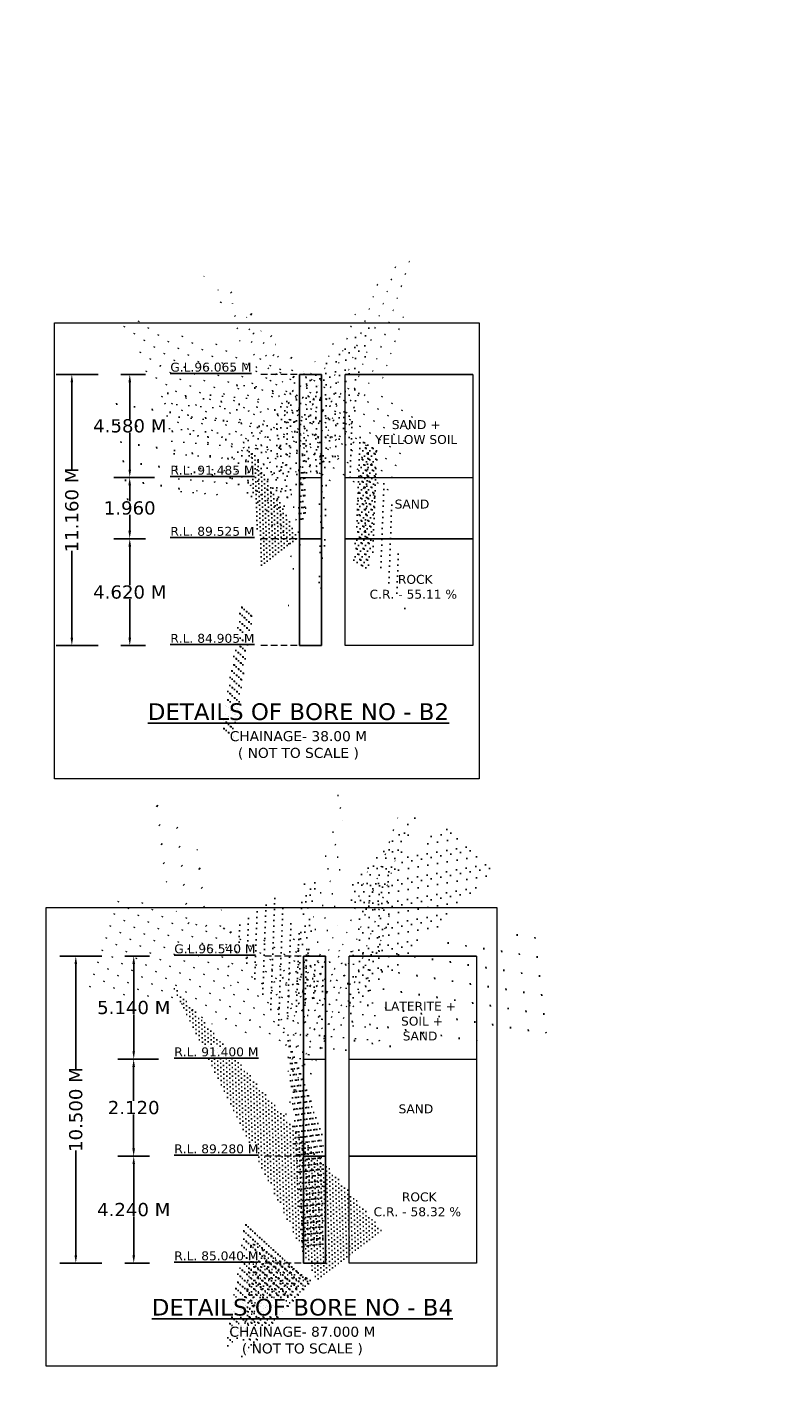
# Model space of a CAD drawing. Header units: millimetres. Extents: x -7746077780 to -3844657605, y -13315294818 to -6656873469.
# Tile 69 of 129: x -3871735226 to -3871720908, y -6657911807 to -6657886029. Entities that reach past the tile are written whole.
import ezdxf

# ---------------------------------------------------------------- set-up
doc = ezdxf.new("R2010")
doc.units = ezdxf.units.MM
doc.header["$MEASUREMENT"] = 0
doc.header["$PDMODE"] = 2
doc.linetypes.add('HIDDEN', pattern=[0.375, 0.25, -0.125])
doc.layers.add('TEX', color=6, linetype='Continuous')
doc.layers.add('TEXT', color=7, linetype='Continuous')
doc.styles.get("Standard").update_dxf_attribs({"font": 'verdana.ttf', "height": 250})
doc.dimstyles.new('Copy of ISO-25--------4', dxfattribs={"dimtxt": 200, "dimasz": 150, "dimexe": 300, "dimexo": 300, "dimgap": 0.02, "dimtad": 0, "dimtih": 1, "dimtoh": 1, "dimdec": 0, "dimlfac": 4, "dimdsep": 46, "dimtxsty": 'Standard', "dimcen": 150, "dimclrd": 1, "dimclre": 1, "dimclrt": 1, "dimadec": 0, "dimazin": 0, "dimtfac": 1, "dimtdec": 0, "dimtmove": 2, "dimatfit": 3, "dimfxl": 0, "dimarcsym": 0})
doc.dimstyles.new('ISO-25--------2', dxfattribs={"dimtxt": 200, "dimasz": 150, "dimexe": 300, "dimexo": 300, "dimgap": 0.02, "dimtad": 0, "dimtih": 1, "dimtoh": 1, "dimdec": 0, "dimlfac": 2, "dimdsep": 46, "dimtxsty": 'Standard', "dimcen": 150, "dimclrd": 1, "dimclre": 1, "dimclrt": 1, "dimadec": 0, "dimazin": 0, "dimtfac": 1, "dimtdec": 0, "dimtmove": 2, "dimatfit": 3, "dimfxl": 0, "dimarcsym": 0})

# ---------------------------------------------------------------- blocks, each defined once
blk = doc.blocks.new('*D730')
at = {"layer": 'Defpoints', "color": 0, "ltscale": 20, "transparency": 16777216}
for p in [(-3871733753.328972, -6657892601.78477), (-3871733282.663083, -6657892601.78477), (-3871732514.15482, -6657894552.913328)]:
    blk.add_point(p, dxfattribs=at)
at = {"layer": 'TEX', "color": 1, "lineweight": -2, "ltscale": 20, "transparency": 16777216}
for p, q in [((-3871733453.328972, -6657892601.78477), (-3871732982.663083, -6657892601.78477)), ((-3871733282.663083, -6657892751.78477), (-3871733282.663083, -6657893446.620521)), ((-3871733282.663083, -6657894402.913328), (-3871733282.663083, -6657893708.077579)), ((-3871732814.15482, -6657894552.913328), (-3871733582.663083, -6657894552.913328))]:
    blk.add_line(p, q, dxfattribs=at)
at = {"layer": 'TEX', "color": 1, "ltscale": 20, "transparency": 16777216}
for points in [[(-3871733307.663083, -6657892751.78477), (-3871733257.663083, -6657892751.78477), (-3871733282.663083, -6657892601.78477)], [(-3871733307.663083, -6657894402.913328), (-3871733257.663083, -6657894402.913328), (-3871733282.663083, -6657894552.913328)]]:
    blk.add_solid(points, dxfattribs=at)
at = {"layer": 'TEX', "color": 1, "ltscale": 20, "transparency": 16777216, "insert": (-3871733282.663082, -6657893577.349051), "char_height": 250, "attachment_point": 5}
blk.add_mtext('4.580 M', dxfattribs=at)
blk = doc.blocks.new('*D731')
at = {"layer": 'Defpoints', "color": 0, "ltscale": 20, "transparency": 16777216}
for p in [(-3871733584.578972, -6657892601.78477), (-3871734380.28331, -6657897736.210791), (-3871733584.578972, -6657897736.210791)]:
    blk.add_point(p, dxfattribs=at)
at = {"layer": 'TEX', "color": 1, "lineweight": -2, "ltscale": 20, "transparency": 16777216}
for p, q in [((-3871733884.578972, -6657892601.78477), (-3871734680.28331, -6657892601.78477)), ((-3871734380.28331, -6657892751.78477), (-3871734380.28331, -6657894394.716532)), ((-3871734380.28331, -6657897586.210791), (-3871734380.28331, -6657895943.27903)), ((-3871733884.578972, -6657897736.210791), (-3871734680.28331, -6657897736.210791))]:
    blk.add_line(p, q, dxfattribs=at)
at = {"layer": 'TEX', "color": 1, "ltscale": 20, "transparency": 16777216}
for points in [[(-3871734405.28331, -6657892751.78477), (-3871734355.28331, -6657892751.78477), (-3871734380.28331, -6657892601.78477)], [(-3871734405.28331, -6657897586.210791), (-3871734355.28331, -6657897586.210791), (-3871734380.28331, -6657897736.210791)]]:
    blk.add_solid(points, dxfattribs=at)
at = {"layer": 'TEX', "color": 1, "ltscale": 20, "transparency": 16777216, "insert": (-3871734380.283309, -6657895168.997782), "char_height": 250, "attachment_point": 5, "rotation": 90}
blk.add_mtext('11.160 M', dxfattribs=at)
blk = doc.blocks.new('*D732')
at = {"layer": 'Defpoints', "color": 0, "ltscale": 20, "transparency": 16777216}
for p in [(-3871733753.328972, -6657895712.154713), (-3871733282.663083, -6657895712.154713), (-3871733753.32897, -6657897736.210791)]:
    blk.add_point(p, dxfattribs=at)
at = {"layer": 'TEX', "color": 1, "lineweight": -2, "ltscale": 20, "transparency": 16777216}
for p, q in [((-3871733453.328972, -6657895712.154713), (-3871732982.663083, -6657895712.154713)), ((-3871733282.663083, -6657895862.154713), (-3871733282.663083, -6657896593.957914)), ((-3871733282.663083, -6657897586.210791), (-3871733282.663083, -6657896854.407585)), ((-3871733453.32897, -6657897736.210791), (-3871732982.663083, -6657897736.210791))]:
    blk.add_line(p, q, dxfattribs=at)
at = {"layer": 'TEX', "color": 1, "ltscale": 20, "transparency": 16777216}
for points in [[(-3871733307.663083, -6657895862.154713), (-3871733257.663083, -6657895862.154713), (-3871733282.663083, -6657895712.154713)], [(-3871733307.663083, -6657897586.210791), (-3871733257.663083, -6657897586.210791), (-3871733282.663083, -6657897736.210791)]]:
    blk.add_solid(points, dxfattribs=at)
at = {"layer": 'TEX', "color": 1, "ltscale": 20, "transparency": 16777216, "insert": (-3871733282.663083, -6657896724.182751), "char_height": 250, "attachment_point": 5}
blk.add_mtext('4.620 M', dxfattribs=at)
blk = doc.blocks.new('*D733')
at = {"color": 1, "lineweight": -2, "ltscale": 20, "transparency": 16777216}
for p, q in [((-3871733281.481442, -6657894552.913328), (-3871733583.981442, -6657894552.913328)), ((-3871733283.981442, -6657894702.913328), (-3871733283.981442, -6657895002.393134)), ((-3871733283.981442, -6657895562.154713), (-3871733283.981442, -6657895262.674907)), ((-3871733281.481442, -6657895712.154713), (-3871733583.981442, -6657895712.154713))]:
    blk.add_line(p, q, dxfattribs=at)
at = {"color": 1, "ltscale": 20, "transparency": 16777216}
for points in [[(-3871733308.981442, -6657894702.913328), (-3871733258.981442, -6657894702.913328), (-3871733283.981442, -6657894552.913328)], [(-3871733308.981442, -6657895562.154713), (-3871733258.981442, -6657895562.154713), (-3871733283.981442, -6657895712.154713)]]:
    blk.add_solid(points, dxfattribs=at)
at = {"layer": 'Defpoints', "color": 0, "ltscale": 20, "transparency": 16777216}
for p in [(-3871730063.5711, -6657894552.913328), (-3871733283.981442, -6657895712.154713), (-3871730063.5711, -6657895712.154713)]:
    blk.add_point(p, dxfattribs=at)
at = {"color": 1, "lineweight": 13, "ltscale": 20, "transparency": 16777216, "insert": (-3871733283.981441, -6657895132.534021), "char_height": 250, "attachment_point": 5}
blk.add_mtext('1.960', dxfattribs=at)
blk = doc.blocks.new('*D795')
at = {"layer": 'Defpoints', "color": 0, "ltscale": 20, "transparency": 16777216}
for p in [(-3871733678.341529, -6657903614.321878), (-3871733207.675642, -6657903614.321878), (-3871732439.167379, -6657905565.450439)]:
    blk.add_point(p, dxfattribs=at)
at = {"layer": 'TEX', "color": 1, "lineweight": -2, "ltscale": 20, "transparency": 16777216}
for p, q in [((-3871733378.341529, -6657903614.321878), (-3871732907.675642, -6657903614.321878)), ((-3871733207.675642, -6657903764.321878), (-3871733207.675642, -6657904459.745273)), ((-3871733207.675642, -6657905415.450439), (-3871733207.675642, -6657904720.027045)), ((-3871732739.167379, -6657905565.450439), (-3871733507.675642, -6657905565.450439))]:
    blk.add_line(p, q, dxfattribs=at)
at = {"layer": 'TEX', "color": 1, "ltscale": 20, "transparency": 16777216}
for points in [[(-3871733232.675642, -6657903764.321878), (-3871733182.675642, -6657903764.321878), (-3871733207.675642, -6657903614.321878)], [(-3871733232.675642, -6657905415.450439), (-3871733182.675642, -6657905415.450439), (-3871733207.675642, -6657905565.450439)]]:
    blk.add_solid(points, dxfattribs=at)
at = {"layer": 'TEX', "color": 1, "ltscale": 20, "transparency": 16777216, "insert": (-3871733207.675641, -6657904589.88616), "char_height": 250, "attachment_point": 5}
blk.add_mtext('5.140 M', dxfattribs=at)
blk = doc.blocks.new('*D796')
at = {"layer": 'Defpoints', "color": 0, "ltscale": 20, "transparency": 16777216}
for p in [(-3871733509.591529, -6657903614.321878), (-3871734305.295868, -6657909427.871449), (-3871733509.59153, -6657909427.871449)]:
    blk.add_point(p, dxfattribs=at)
at = {"layer": 'TEX', "color": 1, "lineweight": -2, "ltscale": 20, "transparency": 16777216}
for p, q in [((-3871733809.591529, -6657903614.321878), (-3871734605.295868, -6657903614.321878)), ((-3871734305.295868, -6657903764.321878), (-3871734305.295868, -6657905746.815414)), ((-3871734305.295868, -6657909277.871449), (-3871734305.295868, -6657907295.377913)), ((-3871733809.59153, -6657909427.871449), (-3871734605.295868, -6657909427.871449))]:
    blk.add_line(p, q, dxfattribs=at)
at = {"layer": 'TEX', "color": 1, "ltscale": 20, "transparency": 16777216}
for points in [[(-3871734330.295868, -6657903764.321878), (-3871734280.295868, -6657903764.321878), (-3871734305.295868, -6657903614.321878)], [(-3871734330.295868, -6657909277.871449), (-3871734280.295868, -6657909277.871449), (-3871734305.295868, -6657909427.871449)]]:
    blk.add_solid(points, dxfattribs=at)
at = {"layer": 'TEX', "color": 1, "ltscale": 20, "transparency": 16777216, "insert": (-3871734305.295867, -6657906521.096664), "char_height": 250, "attachment_point": 5, "rotation": 90}
blk.add_mtext('10.500 M', dxfattribs=at)
blk = doc.blocks.new('*D797')
at = {"layer": 'Defpoints', "color": 0, "ltscale": 20, "transparency": 16777216}
for p in [(-3871733678.34153, -6657907403.815369), (-3871733207.675642, -6657907403.815369), (-3871733678.341529, -6657909427.871449)]:
    blk.add_point(p, dxfattribs=at)
at = {"layer": 'TEX', "color": 1, "lineweight": -2, "ltscale": 20, "transparency": 16777216}
for p, q in [((-3871733378.34153, -6657907403.815369), (-3871732907.675642, -6657907403.815369)), ((-3871733207.675642, -6657907553.815369), (-3871733207.675642, -6657908285.618572)), ((-3871733207.675642, -6657909277.871449), (-3871733207.675642, -6657908546.068243)), ((-3871733378.341529, -6657909427.871449), (-3871732907.675642, -6657909427.871449))]:
    blk.add_line(p, q, dxfattribs=at)
at = {"layer": 'TEX', "color": 1, "ltscale": 20, "transparency": 16777216}
for points in [[(-3871733232.675642, -6657907553.815369), (-3871733182.675642, -6657907553.815369), (-3871733207.675642, -6657907403.815369)], [(-3871733232.675642, -6657909277.871449), (-3871733182.675642, -6657909277.871449), (-3871733207.675642, -6657909427.871449)]]:
    blk.add_solid(points, dxfattribs=at)
at = {"layer": 'TEX', "color": 1, "ltscale": 20, "transparency": 16777216, "insert": (-3871733207.675642, -6657908415.843409), "char_height": 250, "width": 3472.058889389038, "attachment_point": 5}
blk.add_mtext('4.240 M', dxfattribs=at)
blk = doc.blocks.new('*D798')
at = {"color": 1, "lineweight": -2, "ltscale": 20, "transparency": 16777216}
for p, q in [((-3871733206.494001, -6657905565.450439), (-3871733508.994001, -6657905565.450439)), ((-3871733208.994001, -6657905715.450439), (-3871733208.994001, -6657906354.408069)), ((-3871733208.994001, -6657907253.815369), (-3871733208.994001, -6657906614.857739)), ((-3871733206.494001, -6657907403.815369), (-3871733508.994001, -6657907403.815369))]:
    blk.add_line(p, q, dxfattribs=at)
at = {"color": 1, "ltscale": 20, "transparency": 16777216}
for points in [[(-3871733233.994001, -6657905715.450439), (-3871733183.994001, -6657905715.450439), (-3871733208.994001, -6657905565.450439)], [(-3871733233.994001, -6657907253.815369), (-3871733183.994001, -6657907253.815369), (-3871733208.994001, -6657907403.815369)]]:
    blk.add_solid(points, dxfattribs=at)
at = {"layer": 'Defpoints', "color": 0, "ltscale": 20, "transparency": 16777216}
for p in [(-3871729988.583658, -6657905565.450439), (-3871733208.994001, -6657907403.815369), (-3871729988.583657, -6657907403.815369)]:
    blk.add_point(p, dxfattribs=at)
at = {"color": 1, "lineweight": 13, "ltscale": 20, "transparency": 16777216, "insert": (-3871733208.994, -6657906484.632905), "char_height": 250, "width": 2373.867738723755, "attachment_point": 5}
blk.add_mtext('2.120', dxfattribs=at)

msp = doc.modelspace()

# ---------------------------------------------------------------- hatches: boundary and pattern name
at = {"layer": 'TEX', "ltscale": 20}
h = msp.add_hatch(dxfattribs=at)
h.set_pattern_fill('AR-CONC', color=0, scale=31.640625, style=0)
h.set_pattern_definition([(49.99999999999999, (-604403267.451745, -1040593070.956509), (226.9456046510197, -19.85516770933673), [23.73046875, -261.0351562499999]), (355, (-604403267.451745, -1040593070.956509), (-43.90178915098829, 237.9982923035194), [18.98437500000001, -208.8281250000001]), (100.4513999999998, (-604403248.5396128, -1040593072.611103), (183.0439840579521, 218.1429801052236), [20.16779449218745, -221.8457463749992]), (46.18420000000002, (-604403267.451745, -1040593007.675259), (337.6817380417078, -52.3712506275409), [35.5957031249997, -391.552734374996]), (96.63559999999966, (-604403239.3116045, -1040593012.039547), (295.7331216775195, 308.216982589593), [30.25169268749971, -332.768566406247]), (351.1842000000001, (-604403267.451745, -1040593007.675259), (295.7328810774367, 308.2172135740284), [28.47656250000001, -313.2421875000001]), (21, (-604403235.81112, -1040593023.495571), (188.865121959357, -127.3911333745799), [23.73046875, -261.0351562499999]), (326, (-604403235.81112, -1040593023.495571), (76.986491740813, 229.4420064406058), [18.984375, -208.828125]), (71.45140000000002, (-604403220.0723672, -1040593034.111507), (265.8516910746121, 102.0506649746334), [20.16779449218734, -221.845746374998]), (37.49999999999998, (-604403267.451745, -1040593070.956509), (3.8474542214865, 105.3296959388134), [0, -206.2968750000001, 0, -211.9921875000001, 0, -209.6191406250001]), (7.500000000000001, (-604403267.451745, -1040593070.956509), (83.23684583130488, 124.7943307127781), [0, -120.8671875, 0, -201.5507812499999, 0, -79.89257812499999]), (327.5, (-604403338.0103388, -1040593070.956509), (168.9047551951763, -7.136502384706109), [0, -79.1015625, 0, -246.796875, 0, -327.48046875]), (317.5, (-604403369.6509638, -1040593070.956509), (184.5237488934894, 31.67384206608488), [0, -102.83203125, 0, -163.8984375, 0, -232.55859375])])
h.paths.add_polyline_path([(-3871730063.5711, -6657892601.611013), (-3871730063.5711, -6657894552.913328), (-3871729646.781097, -6657894552.913328), (-3871729646.781098, -6657892601.611013)])
h = msp.add_hatch(dxfattribs=at)
h.set_pattern_fill('AR-SAND', color=0, scale=42.1875, style=0)
h.set_pattern_definition([(37.49999999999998, (-604403267.4517465, -1040595179.391326), (-2.657532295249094, 81.28787775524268), [0, -64.125, 0, -71.71875000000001, 0, -68.55468750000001]), (7.500000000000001, (-604403267.4517465, -1040595179.391326), (74.66245475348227, 119.0592871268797), [0, -34.59374999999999, 0, -57.79687499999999, 0, -22.1484375]), (327.5, (-604403319.342371, -1040595179.391326), (131.3778597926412, 0.2387413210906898), [0, -21.09375, 0, -75.9375, 0, -99.140625]), (317.5, (-604403319.342371, -1040595179.391326), (126.8209661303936, 37.02693789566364), [0, -10.546875, 0, -49.78125, 0, -56.953125])])
h.paths.add_polyline_path([(-3871729646.781098, -6657895712.154713), (-3871730063.5711, -6657895712.154713), (-3871730063.571098, -6657897736.037037), (-3871729646.781097, -6657897736.037037)])
h = msp.add_hatch(dxfattribs=at)
h.set_pattern_fill('AR-CONC', color=0, scale=31.640625, style=0)
h.set_pattern_definition([(49.99999999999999, (-604403192.464304, -1040604083.493619), (226.9456046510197, -19.85516770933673), [23.73046875, -261.0351562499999]), (355, (-604403192.464304, -1040604083.493619), (-43.90178915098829, 237.9982923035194), [18.98437500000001, -208.8281250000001]), (100.4513999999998, (-604403173.5521717, -1040604085.148213), (183.0439840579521, 218.1429801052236), [20.16779449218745, -221.8457463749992]), (46.18420000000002, (-604403192.464304, -1040604020.212369), (337.6817380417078, -52.3712506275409), [35.59570312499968, -391.5527343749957]), (96.63559999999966, (-604403164.324163, -1040604024.576657), (295.7331216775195, 308.216982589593), [30.25169268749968, -332.7685664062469]), (351.1842000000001, (-604403192.464304, -1040604020.212369), (295.7328810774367, 308.2172135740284), [28.47656250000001, -313.2421875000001]), (21, (-604403160.8236785, -1040604036.032681), (188.865121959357, -127.3911333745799), [23.73046875, -261.0351562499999]), (326, (-604403160.8236785, -1040604036.032681), (76.986491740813, 229.4420064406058), [18.984375, -208.828125]), (71.45140000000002, (-604403145.0849261, -1040604046.648618), (265.8516910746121, 102.0506649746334), [20.16779449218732, -221.8457463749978]), (37.49999999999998, (-604403192.464304, -1040604083.493619), (3.8474542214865, 105.3296959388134), [0, -206.2968750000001, 0, -211.9921875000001, 0, -209.6191406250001]), (7.500000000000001, (-604403192.464304, -1040604083.493619), (83.23684583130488, 124.7943307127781), [0, -120.8671875, 0, -201.5507812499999, 0, -79.89257812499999]), (327.5, (-604403263.0228977, -1040604083.493619), (168.9047551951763, -7.136502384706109), [0, -79.1015625, 0, -246.796875, 0, -327.48046875]), (317.5, (-604403294.6635227, -1040604083.493619), (184.5237488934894, 31.67384206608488), [0, -102.83203125, 0, -163.8984375, 0, -232.55859375])])
h.paths.add_polyline_path([(-3871729988.583658, -6657903614.148125), (-3871729988.583658, -6657905565.450439), (-3871729571.793655, -6657905565.450439), (-3871729571.793656, -6657903614.148125)])
h = msp.add_hatch(dxfattribs=at)
h.set_pattern_fill('AR-SAND', color=0, scale=42.1875, style=0)
h.set_pattern_definition([(37.49999999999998, (-604403192.464304, -1040606871.051982), (-2.657532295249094, 81.28787775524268), [0, -64.125, 0, -71.71875000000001, 0, -68.55468750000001]), (7.500000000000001, (-604403192.464304, -1040606871.051982), (74.66245475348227, 119.0592871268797), [0, -34.59374999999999, 0, -57.79687499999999, 0, -22.1484375]), (327.5, (-604403244.3549285, -1040606871.051982), (131.3778597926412, 0.2387413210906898), [0, -21.09375, 0, -75.9375, 0, -99.140625]), (317.5, (-604403244.3549285, -1040606871.051982), (126.8209661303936, 37.02693789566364), [0, -10.546875, 0, -49.78125, 0, -56.953125])])
h.paths.add_polyline_path([(-3871729571.793656, -6657907403.815371), (-3871729988.583658, -6657907403.815371), (-3871729988.583656, -6657909427.697693), (-3871729571.793655, -6657909427.697693)])

# ---------------------------------------------------------------- linework, layer by layer
at = {"color": 0}
for p, q in [((-3871730063.5711, -6657892601.611013), (-3871730063.5711, -6657897736.037037)), ((-3871729646.781097, -6657892601.611013), (-3871730063.571099, -6657892601.611013)), ((-3871729646.781098, -6657892601.611013), (-3871729646.781097, -6657897736.037037)), ((-3871729198.726183, -6657892601.611012), (-3871726784.383225, -6657892601.611012)), ((-3871729646.781098, -6657895712.154713), (-3871730063.5711, -6657895712.154713)), ((-3871729198.726183, -6657895712.154713), (-3871726784.383226, -6657895712.154713)), ((-3871729198.726183, -6657895712.154713), (-3871726784.383226, -6657895712.154713)), ((-3871729646.781098, -6657897736.037037), (-3871730063.5711, -6657897736.037037)), ((-3871729988.583658, -6657903614.148125), (-3871729988.583657, -6657909427.697693)), ((-3871729571.793655, -6657903614.148125), (-3871729988.583657, -6657903614.148125)), ((-3871729571.793656, -6657903614.148125), (-3871729571.793655, -6657909427.697693)), ((-3871729123.738742, -6657903614.148123), (-3871726709.395783, -6657903614.148123)), ((-3871729571.793656, -6657907403.815369), (-3871729988.583657, -6657907403.815369)), ((-3871729123.738742, -6657907403.815369), (-3871726709.395784, -6657907403.815369)), ((-3871729123.738742, -6657907403.815371), (-3871726709.395784, -6657907403.815371)), ((-3871729571.793656, -6657909427.697693), (-3871729988.583657, -6657909427.697693))]:
    msp.add_line(p, q, dxfattribs=at)
at = {"lineweight": 13, "ltscale": 20}
for p, q in [((-3871730063.5711, -6657894552.913328), (-3871729646.781097, -6657894552.913328)), ((-3871729198.726183, -6657894552.913328), (-3871726784.383225, -6657894552.913328)), ((-3871729988.583658, -6657905565.450439), (-3871729571.793655, -6657905565.450439)), ((-3871729123.738742, -6657905565.450439), (-3871726709.395783, -6657905565.450439))]:
    msp.add_line(p, q, dxfattribs=at)
for points in [[(-3871734711.893892, -6657891623.620283), (-3871726663.061366, -6657891623.620283), (-3871726663.061366, -6657900256.234098), (-3871734711.893892, -6657900256.234098)], [(-3871729198.726183, -6657892601.611012), (-3871726784.383225, -6657892601.611012), (-3871726784.383226, -6657897736.037037), (-3871729198.726186, -6657897736.037037)], [(-3871734863.862979, -6657902692.441301), (-3871726329.367648, -6657902692.441301), (-3871726329.367648, -6657911377.055901), (-3871734863.862979, -6657911377.055901)], [(-3871729123.738742, -6657903614.148123), (-3871726709.395783, -6657903614.148123), (-3871726709.395784, -6657909427.697693), (-3871729123.738742, -6657909427.697693)]]:
    msp.add_lwpolyline(points, close=True, dxfattribs=at)
at = {"layer": 'TEXT', "color": 0, "linetype": 'HIDDEN', "lineweight": 13, "ltscale": 500}
for p, q in [((-3871730110.85095, -6657892601.622038), (-3871730808.795462, -6657892601.78477)), ((-3871730110.850951, -6657895712.154713), (-3871730808.795464, -6657895712.317445)), ((-3871730110.850951, -6657895712.154713), (-3871730808.795464, -6657895712.317445)), ((-3871730110.850951, -6657897736.048061), (-3871730808.795464, -6657897736.210793)), ((-3871730110.850951, -6657897736.048061), (-3871730808.795464, -6657897736.210791)), ((-3871730035.863508, -6657903614.159149), (-3871730733.808021, -6657903614.32188)), ((-3871730035.863509, -6657907403.815369), (-3871730733.808021, -6657907403.9781)), ((-3871730035.863509, -6657907403.815371), (-3871730733.808021, -6657907403.9781)), ((-3871730035.863509, -6657909427.708717), (-3871730733.808021, -6657909427.871449)), ((-3871730035.863509, -6657909427.708717), (-3871730733.808021, -6657909427.871449))]:
    msp.add_line(p, q, dxfattribs=at)

# ---------------------------------------------------------------- texts
at = {"ltscale": 20, "char_height": 300, "attachment_point": 1}
for s, insert, width in [('\\pi917.33;{\\LFOUNDATION LEVEL \\P\\pi1600.6;R.L. 71.000 M }', (-3871864754.112202, -6657909391.184772), 6037.084575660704), ('\\pi992.56;{\\LFOUNDATION LEVEL \\P\\pi1675.9;R.L. 71.000 M }', (-3871840313.326944, -6657909530.428212), 6187.539030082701)]:
    msp.add_mtext(s, dxfattribs=dict(at, insert=insert, width=width))
at = {"layer": 'TEX', "insert": (-3871977977.093441, -6657866156.297498), "char_height": 360, "width": 51867.6690182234, "attachment_point": 1}
msp.add_mtext('{\\H1.4583x;\\LNOTES\\l :-\\P}\\P01. TYPE OF BRIDGE ^I^I         - HIGH LEVEL BRIDGE\\P\\P\\P02. LENGTH OF BRIDGE ^I         - 280.000 M. ( 14SPAN @ 20.000 M EACH C/C) \\P\\P\\P03. OVERALL WIDTH ^I^I         - 8.400 M.\\P\\P\\P04. CLEAR WIDTH^I^I         - 7.500 M.\\P\\P\\P05. FORMATION LEVEL^I^I         - R.L. 104.785 M.\\P\\P\\P06. HIGHEST FLOOD LEVEL^I         - R.L. 101.210 M.\\P\\P\\P07.LOWEST    BED  LEVEL              - R.L. 96.510 M.\\P\\P\\P08.SOFFIT LEVEL            ^I         - R.L. 102.710 M.\\P\\P \\P09.CATCHMENT AREA^I^I         - 569.000 SQ. KM.\\P\\P\\P10. DESIGN VELOCITY^I^I         - 2.870 M/SEC.\\P\\P\\P11. DESIGN DISCHARGE^I         - 2868.167 CUMEC.              \\P\\P\\P12.TYPE OF FOUNDATION^I         -  PILE FOUNDATION.\\P\\P\\P13.FOUNDATION LEVEL^I         - AS PER SHOWN IN DRAWING.\\P\\P\\P14. TYPE OF SUB-STRUCTURE        - PIER              - R.C.C. SOLID CIRCULAR PIER\\P^I^I^I^I^I^IABUTMENT - BOX TYPE\\P\\P15. TYPE OF SUPER STRUCTURE    - R.C.C. T - BEAM  SLAB \\P\\P\\P16. TYPE OF BEARING^I^I         - POT -  PTFE  BEARING\\P\\P\\P17. DESIGN LOADING{\\C1;^I                   }-  ONE LANE OF  CLASS 70R OR TWO LANES \\P^I^I^I^I^I^I FOR CLASS A{\\C1;\\P                                                                \\P}18. SBC FOR ABUTMENT/PIER        - 45 T/M².  \\P\\P\\P19. SBC FOR RETURN^I^I         - 20 T/M².  \\P\\P\\P20. WEARING COAT                           - MASTIC ASHPHALT 75 MM THICK. \\P\\pi-1080,l9717.8,t9717.8;(^IB.C. 50MM+ MASTIC ASPHALT 20MM)\\P\\pi0,l0,tz;\\P21. RAILING  - R.C.C. CRASH BARRIER AS PER STD.DRAWING.\\P\\P\\P21. APPROACH SLAB - R.C.C. STRUCTURAL AS PER APPROVED DRAWING.\\P\\P\\P22. EXPANSION JOINT - STRIPSEAL TYPE EXPANSION JOINT.\\P\\P\\P23. NAME PLATE,   DRAINAGE SPOUT ETC. AS PER MORT&H \\P^I^I^I   SPECIFICATION.\\P\\P                               ', dxfattribs=at)
at = {"layer": 'TEX', "color": 0, "ltscale": 20, "char_height": 168.75, "width": 5309.421470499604, "attachment_point": 2}
for s, insert in [(' ROCK \\PC.R. - 55.11 %', (-3871727909.659396, -6657896398.040462)), (' ROCK \\PC.R. - 58.32 %', (-3871727834.671954, -6657908089.701118))]:
    msp.add_mtext(s, dxfattribs=dict(at, insert=insert))
at = {"layer": 'TEXT', "color": 0, "char_height": 168.75}
for s, insert, width, attachment_point in [('{\\LG.L.96.065 M}', (-3871732514.15482, -6657892379.601604), 2690.932640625, 1), ('SAND +\\PYELLOW SOIL', (-3871727856.938263, -6657893468.036319), 4286.94619921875, 2), ('{\\LR.L. 91.485 M}', (-3871732514.15482, -6657894330.892894), 2690.932640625, 1), ('SAND ', (-3871727935.273247, -6657894972.275297), 4286.94619921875, 2), ('{\\LR.L. 89.525 M}', (-3871732514.15482, -6657895488.070761), 2690.932640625, 1), ('{\\LR.L. 84.905 M}', (-3871732514.154821, -6657897514.027627), 2690.932640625, 1), ('{\\LG.L.96.540 M}', (-3871732439.167379, -6657903392.138714), 2690.932640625, 1), ('LATERITE +\\P SOIL +\\PSAND', (-3871727781.95082, -6657904480.573429), 4286.94619921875, 2), ('{\\LR.L. 91.400 M}', (-3871732439.167379, -6657905343.430004), 2690.932640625, 1), ('SAND ', (-3871727860.285804, -6657906422.888243), 4286.94619921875, 2), ('{\\LR.L. 89.280 M}', (-3871732439.167379, -6657907179.731417), 2690.932640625, 1), ('{\\LR.L. 85.040 M}', (-3871732439.167379, -6657909205.688282), 2690.932640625, 1)]:
    msp.add_mtext(s, dxfattribs=dict(at, insert=insert, width=width, attachment_point=attachment_point))
at = {"layer": 'TEXT', "color": 191, "char_height": 316.4062500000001, "width": 6375.535839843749, "attachment_point": 2}
for s, insert in [('{\\LDETAILS OF BORE NO - B2\\P\\H0.6x;\\lCHAINAGE- 38.00 M\\P( NOT TO SCALE )}', (-3871730087.592684, -6657898828.341978)), ('{\\LDETAILS OF BORE NO - B4 \\H0.6x;\\lCHAINAGE- 87.000 M\\P( NOT TO SCALE )}', (-3871730012.605242, -6657910103.975332))]:
    msp.add_mtext(s, dxfattribs=dict(at, insert=insert))

# ---------------------------------------------------------------- dimensions: what is measured, and where the dimension line sits
at = {"lineweight": 13, "ltscale": 20}
for base, p1, p2, text, picture, middle in [((-3871733283.981442, -6657895712.154713), (-3871730063.5711, -6657894552.913328), (-3871730063.5711, -6657895712.154713), '1.960', '*D733', (-3871733283.981441, -6657895132.534021)), ((-3871733208.994001, -6657907403.815369), (-3871729988.583658, -6657905565.450439), (-3871729988.583657, -6657907403.815369), '2.120', '*D798', (-3871733208.994, -6657906484.632905))]:
    dim = msp.add_linear_dim(base=base, p1=p1, p2=p2, angle=90, text=text, dimstyle='ISO-25--------2', override={"dimtxt": 600, "dimlfac": 1, "dimfxl": 2.5, "dimfxlon": 1}, dxfattribs=at)
    dim.commit()
    dim.dimension.update_dxf_attribs({"geometry": picture, "text_midpoint": middle})
at = {"layer": 'TEX', "color": 0, "ltscale": 20}
for base, p1, p2, text, picture, middle in [((-3871734380.28331, -6657897736.210791), (-3871733584.578972, -6657892601.78477), (-3871733584.578972, -6657897736.210791), '11.160 M', '*D731', (-3871734380.283309, -6657895168.997782)), ((-3871734305.295868, -6657909427.871449), (-3871733509.591529, -6657903614.321878), (-3871733509.59153, -6657909427.871449), '10.500 M', '*D796', (-3871734305.295867, -6657906521.096664))]:
    dim = msp.add_linear_dim(base=base, p1=p1, p2=p2, angle=90, text=text, dimstyle='Copy of ISO-25--------4', dxfattribs=at)
    dim.commit()
    dim.dimension.update_dxf_attribs({"geometry": picture, "text_midpoint": middle, "text_rotation": 90})
for base, p1, p2, text, picture, middle in [((-3871733282.663083, -6657892601.78477), (-3871732514.15482, -6657894552.913328), (-3871733753.328972, -6657892601.78477), '4.580 M', '*D730', (-3871733282.663082, -6657893577.349051)), ((-3871733207.675642, -6657903614.321878), (-3871732439.167379, -6657905565.450439), (-3871733678.341529, -6657903614.321878), '5.140 M', '*D795', (-3871733207.675641, -6657904589.88616))]:
    dim = msp.add_linear_dim(base=base, p1=p1, p2=p2, angle=270, text=text, dimstyle='ISO-25--------2', dxfattribs=at)
    dim.commit()
    dim.dimension.update_dxf_attribs({"geometry": picture, "text_midpoint": middle})
for base, p1, p2, text, picture, middle in [((-3871733282.663083, -6657895712.154713), (-3871733753.32897, -6657897736.210791), (-3871733753.328972, -6657895712.154713), '4.620 M', '*D732', (-3871733282.663083, -6657896724.182751)), ((-3871733207.675642, -6657907403.815369), (-3871733678.341529, -6657909427.871449), (-3871733678.34153, -6657907403.815369), '4.240 M', '*D797', (-3871733207.675642, -6657908415.843409))]:
    dim = msp.add_linear_dim(base=base, p1=p1, p2=p2, angle=90, text=text, dimstyle='ISO-25--------2', dxfattribs=at)
    dim.commit()
    dim.dimension.update_dxf_attribs({"geometry": picture, "text_midpoint": middle, "dimtype": 160})

doc.saveas('drawing.dxf')
